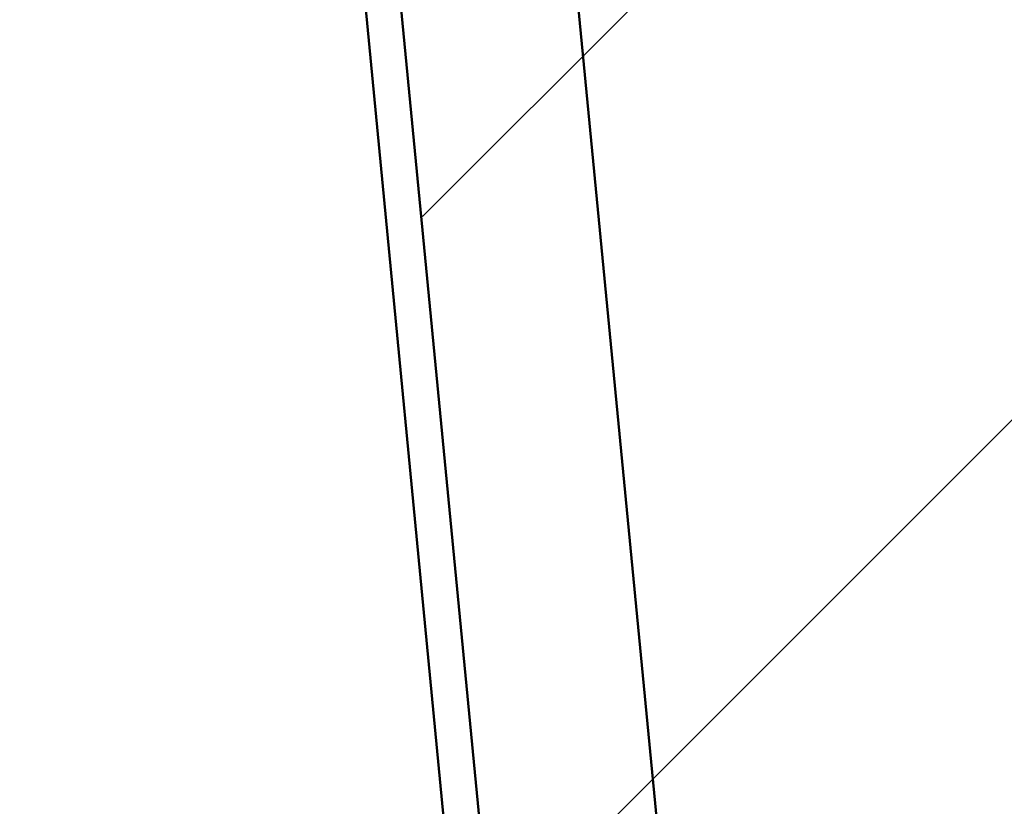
# Model space of a CAD drawing. Header units: millimetres. Extents: x 214111 to 284873, y 268617 to 319354.
# Tile 17 of 37: x 227616 to 228173, y 279079 to 279524. Entities that reach past the tile are written whole.
import ezdxf

# ---------------------------------------------------------------- set-up
doc = ezdxf.new("R2010")
doc.units = ezdxf.units.MM
doc.layers.add('AM_0', color=7, linetype='Continuous', lineweight=50)
doc.layers.add('ОГСО_Оборудование', color=7, linetype='Continuous', lineweight=18)
doc.layers.add('ГТО-2_Штриховка_018', color=7, linetype='Continuous', lineweight=18, true_color=0x6b6b6b)

# ---------------------------------------------------------------- blocks, each defined once
blk = doc.blocks.new('awefxgxhf')
at = {"layer": 'AM_0'}
for p, q in [((-909.4353323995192, -25), (-1145.626063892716, -2471.26625448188)), ((-808.9703038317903, -25.00000000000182), (-1046.088939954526, -2480.876715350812)), ((-788.8772981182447, -25), (-1026.181515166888, -2482.798807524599))]:
    blk.add_line(p, q, dxfattribs=at)
blk = doc.blocks.new('ОГСО_Агрегат_Поперечный разрез')
at = {"layer": 'ОГСО_Оборудование', "extrusion": (0, 0, -1), "zscale": -1}
blk.add_blockref('awefxgxhf', (5.820766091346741e-11, -590.2011924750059), dxfattribs=at)

msp = doc.modelspace()

# ---------------------------------------------------------------- hatches: boundary and pattern name
at = {"layer": 'ГТО-2_Штриховка_018'}
h = msp.add_hatch(dxfattribs=at)
h.set_pattern_fill('ANSI35', color=256, scale=100, angle=-6.361109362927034e-15)
h.set_pattern_definition([(44.99999999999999, (-196417.0690113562, -923498.1865552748), (-449.0128060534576, 449.0128060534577), []), (44.99999999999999, (-195968.0560113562, -923498.1865552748), (-449.0128060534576, 449.0128060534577), [793.75, -158.75, 0, -158.75])])
h.paths.add_polyline_path([(219771.0947491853, 277297.5469064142), (219771.0947491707, 299688.0823554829), (221971.0947491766, 299688.082355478), (221971.0947491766, 299188.0823554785), (223028.5723654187, 299188.0823554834), (223028.5723654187, 298688.0823554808), (224028.5723654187, 298688.0823554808), (224028.5723654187, 299697.5455153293), (222171.0947492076, 299697.5455153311), (222171.0947491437, 299838.082355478), (218271.0947491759, 299838.0823554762), (218271.0947491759, 299697.5455153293), (218271.0947491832, 299695.8122125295), (218271.0947491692, 277297.5469064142)])
h.paths.add_polyline_path([(264778.5723654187, 298688.0823554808), (265778.5723654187, 298688.0823554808), (265778.5723654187, 299438.0823554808), (265478.5723971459, 299438.0823554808), (265478.5723971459, 299688.0823554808), (264778.5723654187, 299688.0823554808)])
h.paths.add_polyline_path([(258028.7723799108, 298697.5455153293), (259028.7723799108, 298697.5455153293), (259028.7723799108, 299688.0823554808), (258028.7723799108, 299688.0823554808)])
h.paths.add_polyline_path([(237028.5723654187, 298697.5455153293), (238028.5723654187, 298697.5455153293), (238028.5723654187, 299697.5455153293), (237028.5723654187, 299697.5455153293)])
edge = h.paths.add_edge_path()
edge.add_line((223079.0947491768, 280597.5455153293), (223079.0947491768, 279632.5454933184))
edge.add_line((223079.0947491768, 279632.5454933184), (223079.0947491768, 279597.5454713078))
edge.add_line((223079.0947491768, 279597.5454713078), (219779.0947491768, 279597.5455153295))
edge.add_line((219779.0947491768, 279597.5455153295), (219779.0947491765, 277297.5469064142))
edge.add_line((219779.0947491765, 277297.5469064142), (223531.9298578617, 273297.5450776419))
edge.add_line((223531.9298578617, 273297.5450776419), (227023.6286698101, 273397.5449000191))
edge.add_line((227023.6286698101, 273397.5449000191), (227023.6286698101, 275420.8968069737))
edge.add_line((227023.6286698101, 275420.8968069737), (226248.1534410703, 275400.8968069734))
edge.add_arc((226281.7644971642, 275877.1959501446), 477.4835880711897, 183.2801650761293, 265.9634935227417, ccw=False)
edge.add_line((225805.0631778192, 275849.8750970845), (225966.84669045, 277115.0714878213))
edge.add_line((225966.84669045, 277115.0714878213), (226204.1359822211, 279572.7157117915))
edge.add_line((226204.1359822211, 279572.7157117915), (226033.1062860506, 279572.7157117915))
edge.add_line((226033.1062860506, 279572.7157117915), (226033.1062860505, 279612.7157117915))
edge.add_line((226033.1062860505, 279612.7157117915), (225746.1359200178, 279612.1860778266))
edge.add_line((225746.1359200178, 279612.1860778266), (225694.4343243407, 279652.1788276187))
edge.add_line((225694.4343243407, 279652.1788276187), (225705.6062860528, 279736.0945024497))
edge.add_line((225705.6062860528, 279736.0945024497), (225705.6062860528, 279783.9811601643))
edge.add_line((225705.6062860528, 279783.9811601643), (225700.6062860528, 279875.2157117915))
edge.add_line((225700.6062860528, 279875.2157117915), (225498.0133556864, 279863.5453770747))
edge.add_arc((224735.2424500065, 280163.5724586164), 819.6558449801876, 265.68899229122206, 338.5283806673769, ccw=False)
edge.add_arc((224693.2884220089, 280181.8717626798), 835.8673375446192, 150.1787132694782, 268.65226853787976, ccw=False)
edge.add_line((223968.1060054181, 280597.5455153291), (223079.0947491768, 280597.5455153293))
h.paths.add_polyline_path([(224416.588581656, 276501.3217714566), (224310.3875418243, 276552.4905048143), (225486.3875418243, 276552.4905048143), (225592.588581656, 276501.3217714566)], flags=16)
edge = h.paths.add_edge_path()
edge.add_arc((233243.160850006, 279626.0339764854), 37.50000000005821, -6.361109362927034e-15, 360)
edge = h.paths.add_edge_path()
edge.add_line((266418.5723653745, 277388.082355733), (266418.5723653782, 279788.0823554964))
edge.add_line((266418.5723653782, 279788.0823554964), (266768.5723654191, 280088.0823554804))
edge.add_line((266768.5723654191, 280088.0823554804), (266771.0947491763, 280338.0823554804))
edge.add_line((266771.0947491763, 280338.0823554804), (266471.0947491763, 280338.0823554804))
edge.add_line((266471.0947491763, 280338.0823554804), (266471.0947487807, 280588.0823584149))
edge.add_line((266471.0947487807, 280588.0823584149), (265671.0947949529, 280588.0823584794))
edge.add_line((265671.0947949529, 280588.0823584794), (265671.0947949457, 280597.8762529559))
edge.add_line((265671.0947949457, 280597.8762529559), (264582.6819981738, 280597.5455153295))
edge.add_arc((264095.0091536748, 280197.6529988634), 630.6653851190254, -0.009764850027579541, 39.351807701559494, ccw=False)
edge.add_arc((264095.4315082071, 280196.0615277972), 630.244768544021, -150.4091034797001, 0.13490996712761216, ccw=False)
edge.add_line((263547.3874227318, 279884.8443228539), (263349.2947636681, 279876.4533265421))
edge.add_line((263349.2947636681, 279876.4533265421), (263346.7947636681, 279652.3443228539))
edge.add_line((263346.7947636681, 279652.3443228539), (263306.7947636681, 279622.3443228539))
edge.add_line((263306.7947636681, 279622.3443228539), (263019.2947636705, 279604.8443228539))
edge.add_line((263019.2947636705, 279604.8443228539), (263019.2947636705, 279582.3443228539))
edge.add_line((263019.2947636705, 279582.3443228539), (262999.2947636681, 279582.3443228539))
edge.add_line((262999.2947636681, 279582.3443228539), (262849.2720344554, 279571.9150004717))
edge.add_line((262849.2720344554, 279571.9150004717), (262925.1727106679, 278785.7992128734))
edge.add_line((262925.1727106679, 278785.7992128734), (262941.2706607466, 278619.0700961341))
edge.add_line((262941.2706607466, 278619.0700961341), (262958.9950314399, 278435.4958735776))
edge.add_line((262958.9950314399, 278435.4958735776), (262975.9203728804, 278260.1973284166))
edge.add_line((262975.9203728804, 278260.1973284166), (263065.476278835, 277124.5455153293))
edge.add_line((263065.476278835, 277124.5455153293), (263247.3378719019, 275859.5037081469))
edge.add_arc((262669.5088292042, 275981.3391320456), 590.5338881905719, 280.69442039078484, 348.0935683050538, ccw=False)
edge.add_line((262779.0947491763, 275401.0623022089), (262039.2947636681, 275421.0623022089))
edge.add_line((262039.2947636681, 275421.0623022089), (262039.2947806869, 273397.5430129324))
edge.add_line((262039.2947806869, 273397.5430129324), (266271.0942487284, 273397.5430129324))
edge.add_line((266271.0942487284, 273397.5430129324), (266271.094749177, 275197.5580907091))
edge.add_line((266271.094749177, 275197.5580907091), (266418.5723653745, 277388.082355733))
h.paths.add_polyline_path([(251031.2947636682, 298697.5455153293), (252031.2947636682, 298697.5455153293), (252031.2947636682, 299697.5455153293), (251031.2947636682, 299697.5455153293)])
h.paths.add_polyline_path([(230028.5723654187, 298688.0823554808), (231028.5723654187, 298688.0823554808), (231028.5723654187, 299688.0823554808), (230028.5723654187, 299688.0823554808)])
h.paths.add_polyline_path([(244028.5723654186, 298697.5455153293), (245028.5723654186, 298697.5455153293), (245028.5723654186, 299697.5455153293), (244028.5723654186, 299697.5455153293)])
edge = h.paths.add_edge_path()
edge.add_line((255039.2948721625, 277199.6975164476), (255039.2948721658, 277197.5458046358))
edge.add_line((255039.2948721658, 277197.5458046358), (255072.0244618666, 277197.5458046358))
edge.add_arc((255072.0244618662, 277447.5458046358), 250, 262.47733603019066, 270.0000000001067, ccw=False)
h.paths.add_polyline_path([(266418.5723631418, 274287.9171131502), (266418.5723631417, 276887.9171131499), (266418.5723631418, 275087.9171131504)], flags=16)
h.paths.add_polyline_path([(266362.1660449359, 277388.0823557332), (266271.094749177, 275197.5580907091), (266271.094657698, 273397.5444145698), (270768.5794560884, 273388.0795604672), (273268.5723654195, 275388.0823995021), (274768.5723654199, 275388.0823995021), (274768.5723654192, 297288.0823995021), (277768.5723654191, 298288.0823554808), (277768.5723654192, 299688.0823334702), (269078.5723654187, 299688.0823554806), (269078.5723654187, 299447.5455153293), (268778.5723654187, 299447.5455153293), (268778.5723654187, 298697.5455153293), (269778.5723654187, 298688.0823995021), (269778.5723654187, 299183.3507975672), (273271.0947491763, 299192.8139133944), (273271.0947491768, 286697.5455153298), (269521.0947491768, 286697.5455153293), (269521.0947491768, 286447.5455153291), (269221.0947492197, 286447.5455153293), (269221.0947492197, 286197.5455153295), (273271.0947491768, 286197.5455153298), (273271.0947488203, 280588.0823565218), (269071.0947487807, 280588.0823563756), (269071.0947491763, 280338.0823554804), (268771.0947491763, 280338.0823554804), (268771.0947491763, 280088.082355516), (273271.094749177, 280088.0823555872), (273271.094749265, 277388.0823557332)])
h = msp.add_hatch(dxfattribs=at)
h.set_pattern_fill('ANSI35', color=256, scale=100, angle=-6.361109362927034e-15)
h.set_pattern_definition([(44.99999999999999, (-42477.03639346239, -923507.6507838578), (-449.0128060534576, 449.0128060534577), []), (44.99999999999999, (-42028.02339346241, -923507.6507838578), (-449.0128060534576, 449.0128060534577), [793.75, -158.75, 0, -158.75])])
edge = h.paths.add_edge_path()
edge.add_line((230518.5723654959, 273388.0804935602), (230518.5723654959, 280588.081286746))
edge.add_line((230518.5723654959, 280588.081286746), (230963.0497011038, 280588.081286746))
edge.add_arc((231529.9370986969, 280209.021152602), 681.9442109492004, 146.2305733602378, 181.7367678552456)
edge.add_arc((231706.0910431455, 280179.9952443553), 857.8255974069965, 179.4417604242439, 338.3641620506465)
edge.add_line((232503.4794351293, 279863.7097595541), (232706.0723654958, 279875.3800942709))
edge.add_line((232706.0723654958, 279875.3800942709), (232711.0723654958, 279642.8800942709))
edge.add_line((232711.0723654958, 279642.8800942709), (232721.0723654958, 279632.8800942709))
edge.add_line((232721.0723654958, 279632.8800942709), (232731.0723654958, 279632.8800942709))
edge.add_line((232731.0723654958, 279632.8800942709), (232751.0723654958, 279612.8800942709))
edge.add_line((232751.0723654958, 279612.8800942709), (233038.5723654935, 279612.8800942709))
edge.add_line((233038.5723654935, 279612.8800942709), (233038.5723654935, 279572.8800942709))
edge.add_line((233038.5723654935, 279572.8800942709), (233209.602061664, 279572.8800942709))
edge.add_line((233209.602061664, 279572.8800942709), (232830.5355114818, 275850.0399171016))
edge.add_arc((233245.3808232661, 275807.7995915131), 416.9902610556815, 174.1860736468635, 273.5246091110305)
edge.add_line((233271.0162347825, 275391.5980736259), (234018.5723654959, 275411.5980736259))
edge.add_line((234018.5723654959, 275411.5980736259), (234018.5723654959, 273388.0803156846))
edge.add_line((234018.5723654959, 273388.0803156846), (230518.5723654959, 273388.0804935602))
edge = h.paths.add_edge_path()
edge.add_line((227018.5723654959, 273388.0806714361), (227018.5723654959, 275411.4325783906))
edge.add_line((227018.5723654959, 275411.4325783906), (227766.1284962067, 275391.4325783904))
edge.add_arc((227777.6268881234, 275821.2172469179), 429.9384541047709, 268.4674832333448, 363.8218340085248)
edge.add_line((228206.60921951, 275849.874421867), (227827.5426693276, 279572.7145990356))
edge.add_line((227827.5426693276, 279572.7145990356), (227998.5723654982, 279572.7145990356))
edge.add_line((227998.5723654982, 279572.7145990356), (227998.5723654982, 279612.7145990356))
edge.add_line((227998.5723654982, 279612.7145990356), (228286.0723654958, 279612.7145990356))
edge.add_line((228286.0723654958, 279612.7145990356), (228326.0723654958, 279642.7145990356))
edge.add_line((228326.0723654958, 279642.7145990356), (228331.0723654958, 279875.2145990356))
edge.add_line((228331.0723654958, 279875.2145990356), (228527.0485407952, 279875.2145990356))
edge.add_arc((229063.9248164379, 280197.3322772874), 626.0957865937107, 210.9631219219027, 359.1533851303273)
edge.add_arc((229170.3021657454, 280242.1475516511), 522.4551422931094, 354.0601126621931, 401.4625966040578)
edge.add_line((229561.8238466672, 280588.081286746), (230518.5723654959, 280588.081286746))
edge.add_line((230518.5723654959, 280588.081286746), (230518.5723654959, 273388.0804935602))
edge.add_line((230518.5723654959, 273388.0804935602), (227018.5723654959, 273388.0804935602))

# ---------------------------------------------------------------- block references
at = {"layer": 'ОГСО_Оборудование'}
msp.add_blockref('ОГСО_Агрегат_Поперечный разрез', (227018.5723654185, 280188.0823554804), dxfattribs=at)

doc.saveas('drawing.dxf')
